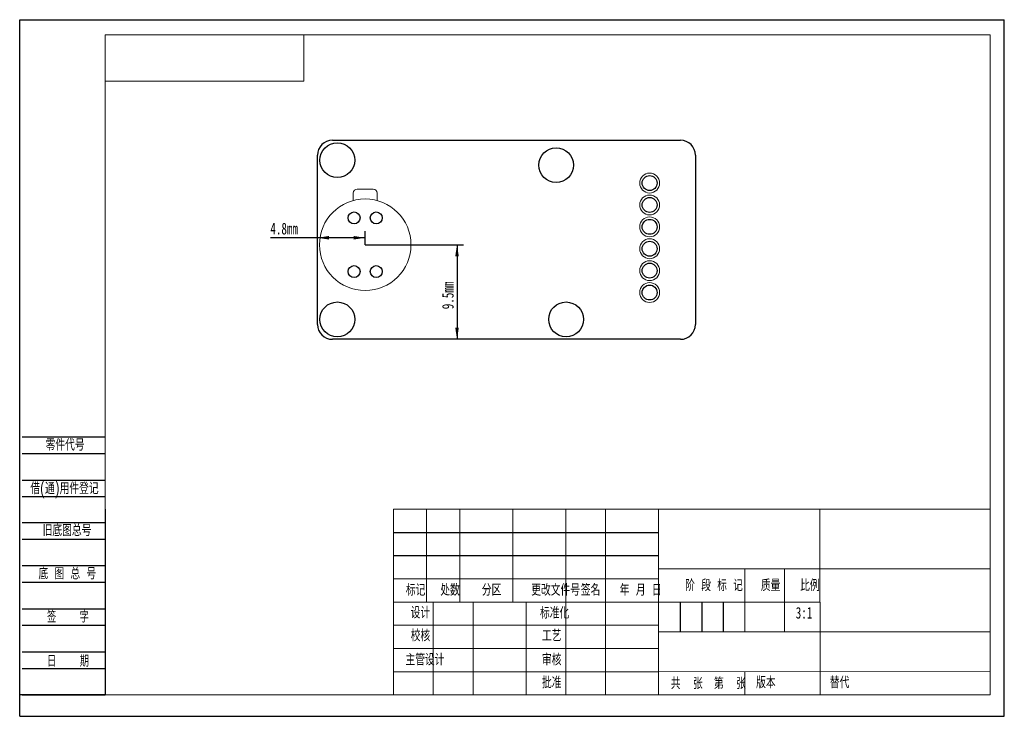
# Model space of a CAD drawing. Header units: millimetres. Extents: x 0 to 297, y 0 to 210.
import ezdxf

# ---------------------------------------------------------------- set-up
doc = ezdxf.new("R2010")
doc.units = ezdxf.units.MM
doc.layers.add('SLD-0', color=5, linetype='Continuous')
doc.layers.add('图框', color=7, linetype='Continuous')
doc.layers.add('粗实线层', color=7, linetype='Continuous', lineweight=15)
doc.styles.add('SLDTEXTSTYLE0', font='TXT', dxfattribs={"width": 0.7})
doc.styles.add('SLDTEXTSTYLE1', font='TXT', dxfattribs={"width": 0.7, "bigfont": 'bigfont'})
doc.styles.add('SLDTEXTSTYLE2', font='TXT', dxfattribs={"width": 0.6, "bigfont": 'bigfont'})
doc.styles.add('SLDTEXTSTYLE3', font='TXT', dxfattribs={"width": 0.614286, "bigfont": 'bigfont'})
doc.styles.add('SLDTEXTSTYLE4', font='TXT', dxfattribs={"width": 0.62, "bigfont": 'bigfont'})
doc.styles.add('SLDTEXTSTYLE5', font='TXT', dxfattribs={"width": 0.566667, "bigfont": 'bigfont'})
doc.dimstyles.new('SLDDIMSTYLE0', dxfattribs={"dimtxt": 3.5, "dimasz": 3.5, "dimexe": 0, "dimexo": 0.0625, "dimgap": 0.875, "dimtad": 2, "dimdec": 1, "dimlfac": 0.333333, "dimrnd": 1e-09, "dimzin": 12, "dimdsep": 46, "dimtxsty": 'SLDTEXTSTYLE0', "dimsah": 1, "dimcen": 0.09, "dimadec": 0, "dimazin": 3, "dimtfac": 1, "dimtdec": 1, "dimtofl": 0, "dimtmove": 0, "dimatfit": 3, "dimfxl": 1, "dimfrac": 2, "dimtolj": 1, "dimtzin": 12, "dimarcsym": 0})

# ---------------------------------------------------------------- blocks, each defined once
blk = doc.blocks.new('_D')
at = {"layer": 'SLD-0'}
for p, q in [((104.21, 142.15), (104.21, 146.26)), ((89.81, 144.26), (75.6, 144.26)), ((104.21, 144.26), (89.81, 144.26))]:
    blk.add_line(p, q, dxfattribs=at)
for points in [[(89.81, 144.26), (93.31, 143.72), (93.31, 144.8)], [(104.21, 144.26), (100.71, 144.8), (100.71, 143.72)]]:
    blk.add_solid(points, dxfattribs=at)
at = {"layer": 'SLD-0', "insert": (75.6, 148.77, 0.3), "char_height": 3.5, "attachment_point": 1, "style": 'SLDTEXTSTYLE0'}
blk.add_mtext('4.8mm', dxfattribs=at)
blk = doc.blocks.new('_D_1')
at = {"layer": 'SLD-0'}
for p, q in [((104.21, 142.15), (133.91, 142.15)), ((131.91, 142.15), (131.91, 113.65))]:
    blk.add_line(p, q, dxfattribs=at)
for points in [[(131.91, 142.15), (131.37, 138.65), (132.45, 138.65)], [(131.91, 113.65), (132.45, 117.15), (131.37, 117.15)]]:
    blk.add_solid(points, dxfattribs=at)
at = {"layer": 'SLD-0', "insert": (127.39, 122.71, 0.3), "char_height": 3.5, "attachment_point": 1, "rotation": 90, "style": 'SLDTEXTSTYLE0'}
blk.add_mtext('9.5mm', dxfattribs=at)

msp = doc.modelspace()

# ---------------------------------------------------------------- linework, layer by layer
at = {"layer": 'SLD-0'}
for p, q in [((94.31, 173.65), (199.31, 173.65)), ((89.81, 118.15), (89.81, 169.15)), ((203.81, 169.15), (203.81, 118.15)), ((199.31, 113.65), (94.31, 113.65))]:
    msp.add_line(p, q, dxfattribs=at)
at = {"layer": 'SLD-0', "lineweight": 15}
for p, q in [((100.61, 155.35), (100.61, 157.75)), ((101.81, 158.95), (106.61, 158.95)), ((107.81, 157.75), (107.81, 155.35))]:
    msp.add_line(p, q, dxfattribs=at)
at = {"layer": 'SLD-0'}
for centre, radius in [((95.81, 167.65), 5.25), ((161.81, 166.15), 5.25), ((190.01, 160.75), 2.25), ((190.01, 154.15), 2.25), ((100.86, 150.25), 1.8), ((107.56, 150.25), 1.8), ((190.01, 147.55), 2.25), ((190.01, 140.95), 2.25), ((100.86, 134.05), 1.8), ((107.56, 134.05), 1.8), ((190.01, 134.35), 2.25), ((190.01, 127.75), 2.25), ((95.81, 119.65), 5.25), ((164.81, 119.65), 5.25)]:
    msp.add_circle(centre, radius, dxfattribs=at)
at = {"layer": 'SLD-0', "lineweight": 15}
msp.add_circle((104.21, 142.15), 13.8, dxfattribs=at)
at = {"layer": 'SLD-0'}
for centre, start, end in [((94.31, 169.15), 90, 180), ((199.31, 169.15), 360, 90), ((94.31, 118.15), 180, 270), ((199.31, 118.15), 270, 0)]:
    msp.add_arc(centre, 4.5, start, end, dxfattribs=at)
at = {"layer": 'SLD-0', "lineweight": 0}
for centre, start, end in [((190.01, 160.75), 90, 180), ((190.01, 160.75), 0, 90), ((190.01, 160.75), 180, 270), ((190.01, 160.75), 270, 0), ((190.01, 154.15), 90, 180), ((190.01, 154.15), 0, 90), ((190.01, 154.15), 180, 270), ((190.01, 154.15), 270, 0), ((190.01, 147.55), 90, 180), ((190.01, 147.55), 0, 90), ((190.01, 147.55), 180, 270), ((190.01, 147.55), 270, 0), ((190.01, 140.95), 90, 180), ((190.01, 140.95), 0, 90), ((190.01, 140.95), 180, 270), ((190.01, 140.95), 270, 0), ((190.01, 134.35), 90, 180), ((190.01, 134.35), 0, 90), ((190.01, 134.35), 180, 270), ((190.01, 134.35), 270, 0), ((190.01, 127.75), 90, 180), ((190.01, 127.75), 0, 90), ((190.01, 127.75), 180, 270), ((190.01, 127.75), 270, 0)]:
    msp.add_arc(centre, 3, start, end, dxfattribs=at)
at = {"layer": 'SLD-0', "lineweight": 15}
for centre, start, end in [((101.81, 157.75), 90, 180), ((106.61, 157.75), 360, 90)]:
    msp.add_arc(centre, 1.2, start, end, dxfattribs=at)
at = {"layer": '图框'}
for p, q in [((-0.01, 0), (-0.01, 210)), ((-0.01, 210), (296.99, 210)), ((296.99, 0), (296.99, 210)), ((0.73, 84.22), (25.73, 84.22)), ((0.73, 79.22), (25.73, 79.22)), ((0.73, 71.22), (25.73, 71.22)), ((0.73, 66.22), (25.73, 66.22)), ((25.73, 62.43), (25.73, 6.43)), ((0.73, 58.43), (25.73, 58.43)), ((112.73, 55.43), (192.73, 55.43)), ((0.73, 53.43), (25.73, 53.43)), ((112.73, 48.43), (192.73, 48.43)), ((0.73, 45.43), (25.73, 45.43)), ((0.73, 40.43), (25.73, 40.43)), ((199.23, 34.43), (199.23, 25.43)), ((205.73, 34.43), (205.73, 25.43)), ((212.23, 34.43), (212.23, 25.43)), ((0.73, 32.43), (25.73, 32.43)), ((0.73, 27.43), (25.73, 27.43)), ((0.73, 19.43), (25.73, 19.43)), ((0.73, 14.43), (25.73, 14.43)), ((25.73, 6.43), (-0.01, 6.43)), ((0.73, 6.43), (25.73, 6.43)), ((241.42, 6.44), (241.42, 6.43)), ((-0.01, 0), (296.99, 0))]:
    msp.add_line(p, q, dxfattribs=at)
at = {"layer": '图框', "linetype": 'Continuous', "lineweight": 15}
for p, q in [((25.73, 6.43), (25.73, 205.43)), ((25.73, 205.43), (292.73, 205.43)), ((292.73, 6.43), (292.73, 205.43)), ((25.73, 6.43), (292.73, 6.43))]:
    msp.add_line(p, q, dxfattribs=at)
at = {"layer": '图框', "lineweight": 15}
for p, q in [((112.73, 62.43), (292.73, 62.43)), ((112.73, 62.43), (112.73, 6.43)), ((122.73, 62.43), (122.73, 34.43)), ((132.73, 62.43), (132.73, 34.43)), ((148.73, 62.43), (148.73, 34.43)), ((164.73, 62.43), (164.73, 6.43)), ((176.73, 62.43), (176.73, 6.43)), ((192.73, 62.43), (192.73, 6.43)), ((241.39, 62.43), (241.42, 6.44)), ((192.73, 44.43), (292.73, 44.43)), ((218.73, 44.43), (218.73, 25.43)), ((230.73, 44.43), (230.73, 25.43)), ((112.73, 41.43), (192.73, 41.43)), ((112.73, 34.43), (192.73, 34.43)), ((124.73, 34.43), (124.73, 6.43)), ((136.73, 34.43), (136.73, 6.43)), ((152.73, 34.43), (152.73, 6.43)), ((192.73, 34.43), (241.4, 34.43)), ((112.73, 27.43), (192.73, 27.43)), ((192.73, 25.43), (292.73, 25.43)), ((112.73, 20.43), (192.73, 20.43)), ((112.73, 13.43), (192.73, 13.45)), ((192.73, 13.45), (292.73, 13.48)), ((218.73, 13.46), (218.73, 6.43)), ((112.73, 6.43), (292.73, 6.43))]:
    msp.add_line(p, q, dxfattribs=at)
at = {"layer": '粗实线层'}
for p, q in [((85.73, 191.43), (85.73, 205.43)), ((25.73, 191.43), (85.73, 191.43))]:
    msp.add_line(p, q, dxfattribs=at)

# ---------------------------------------------------------------- texts
at = {"layer": '图框', "char_height": 3.5}
for s, insert, attachment_point, style in [('\\M+197EB\\M+18C8F\\M+191E3\\M+18D86', (7.81, 83.58), 1, 'SLDTEXTSTYLE1'), ('\\M+18ED8(\\M+192CA)\\M+19770\\M+18C8F\\M+1936F记', (3.22, 70.47), 1, 'SLDTEXTSTYLE1'), ('\\M+18B8C\\M+192EA图总\\M+18D86', (6.92, 57.82), 1, 'SLDTEXTSTYLE1'), ('\\M+192EA 图 总 \\M+18D86', (5.67, 44.77), 1, 'SLDTEXTSTYLE3'), ('阶 \\M+19269 标 记', (209.45, 41.24), 2, 'SLDTEXTSTYLE3'), ('质\\M+197CA', (226.5, 41.24), 2, 'SLDTEXTSTYLE1'), ('\\M+18D58\\M+189FC\\M+195B6\\M+18C8F\\M+18D86', (161.66, 39.85), 2, 'SLDTEXTSTYLE1'), ('标记', (119.42, 39.85), 2, 'SLDTEXTSTYLE1'), ('处\\M+19094', (129.81, 39.85), 2, 'SLDTEXTSTYLE1'), ('\\M+195AA\\M+18BE6', (142.33, 39.85), 2, 'SLDTEXTSTYLE1'), ('签\\M+196BC', (172.2, 39.85), 2, 'SLDTEXTSTYLE1'), ('\\M+1944E \\M+18C8E \\M+193FA', (187.32, 39.85), 2, 'SLDTEXTSTYLE4'), ('\\M+194E4\\M+197E1', (238.35, 41.24), 2, 'SLDTEXTSTYLE1'), ('设计', (120.87, 32.99), 2, 'SLDTEXTSTYLE1'), ('标\\M+18F79\\M+189BB', (161.34, 32.92), 2, 'SLDTEXTSTYLE1'), ('3:1', (236.58, 32.95), 2, 'SLDTEXTSTYLE0'), ('签    \\M+18E9A', (14.54, 31.76), 2, 'SLDTEXTSTYLE5'), ('\\M+18D5A\\M+18A6A', (120.87, 26.11), 2, 'SLDTEXTSTYLE1'), ('\\M+18D48艺', (160.46, 26.07), 2, 'SLDTEXTSTYLE1'), ('\\M+193FA    \\M+18AFA', (14.54, 18.41), 2, 'SLDTEXTSTYLE5'), ('\\M+18EE5\\M+18AC7设计', (122.23, 18.83), 2, 'SLDTEXTSTYLE1'), ('审\\M+18A6A', (160.46, 18.83), 2, 'SLDTEXTSTYLE1'), ('\\M+194E1\\M+18F79', (160.46, 11.95), 2, 'SLDTEXTSTYLE1'), ('\\M+18BA4  张', (201.21, 11.69), 2, 'SLDTEXTSTYLE2'), ('\\M+194C5\\M+1967B', (225.07, 11.96), 2, 'SLDTEXTSTYLE1'), ('\\M+191E6  张', (214.23, 11.69), 2, 'SLDTEXTSTYLE2'), ('\\M+191D6\\M+191E3', (244.37, 11.96), 1, 'SLDTEXTSTYLE1')]:
    msp.add_mtext(s, dxfattribs=dict(at, insert=insert, attachment_point=attachment_point, style=style))

# ---------------------------------------------------------------- dimensions: what is measured, and where the dimension line sits
at = {"layer": 'SLD-0'}
dim = msp.add_linear_dim(base=(89.81, 144.26), p1=(104.21, 142.15), p2=(89.81, 169.15), dimstyle='SLDDIMSTYLE0', dxfattribs=at)
dim.commit()
dim.dimension.update_dxf_attribs({"geometry": '_D', "text_midpoint": (80.32, 144.26), "dimtype": 160})
dim = msp.add_linear_dim(base=(131.91, 113.65), p1=(104.21, 142.15), p2=(94.31, 113.65), angle=90, dimstyle='SLDDIMSTYLE0', dxfattribs=at)
dim.commit()
dim.dimension.update_dxf_attribs({"geometry": '_D_1', "text_midpoint": (131.91, 127.43), "dimtype": 160})

doc.saveas('drawing.dxf')
